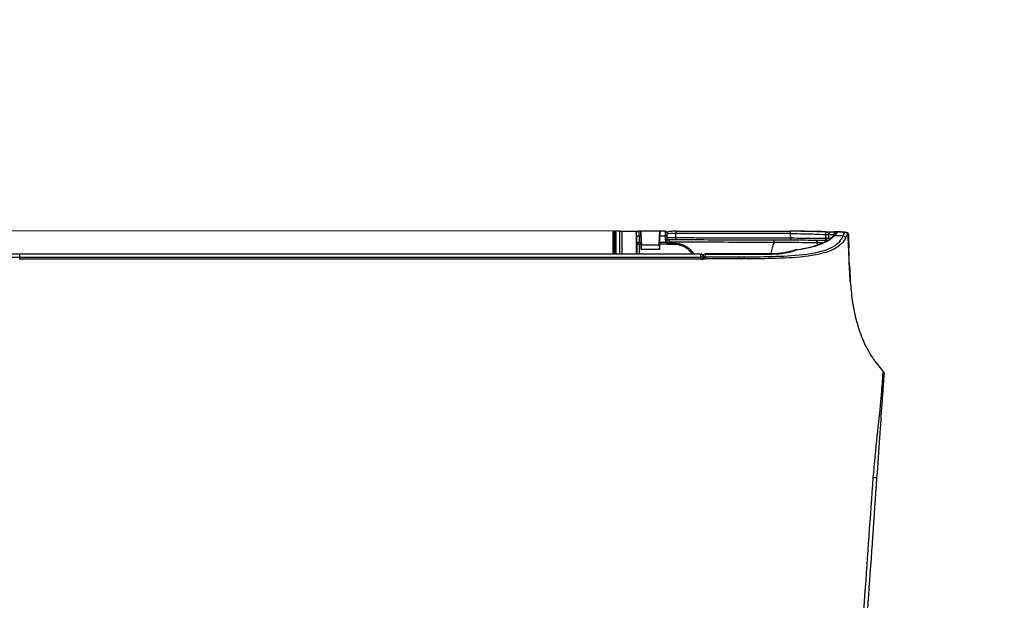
# Model space of a CAD drawing. Header units: millimetres. Extents: x -424979 to 718034, y -72486 to 344972.
# Tile 140 of 256: x 584565 to 585212, y 103203 to 103584. Entities that reach past the tile are written whole.
import ezdxf
from ezdxf import colors
from ezdxf.entities.mleader import LeaderData, LeaderLine
from ezdxf.math import Vec2, Vec3

# ---------------------------------------------------------------- set-up
doc = ezdxf.new("R2010")
doc.units = ezdxf.units.MM
doc.header["$MEASUREMENT"] = 0
doc.layers.add('IS_KLIM Opis_Średnice', color=7, linetype='Continuous', lineweight=9)
doc.layers.add('IS_KLIM_urządzenia', color=3, linetype='Continuous')

# ---------------------------------------------------------------- blocks, each defined once
blk = doc.blocks.new('G$CFEA986A8')
at = {"layer": 'IS_KLIM_urządzenia', "linetype": 'Continuous'}
for p, q in [((902.57, 201.14), (563.89, 201.26)), ((902.37, 200.15), (902.37, 200.94)), ((902.57, 201.14), (902.77, 201.14)), ((902.57, 201.14), (902.57, 200.15)), ((903.79, 201.14), (902.77, 201.14)), ((902.77, 200.15), (902.77, 201.14)), ((902.97, 200.94), (902.97, 200.15)), ((908.45, 201.14), (907.89, 201.14)), ((912.52, 201.14), (908.47, 201.14)), ((912.52, 201.14), (912.37, 198.14)), ((912.55, 201.14), (912.52, 201.14)), ((913.83, 201.14), (912.55, 201.14)), ((914.13, 200.84), (914.13, 199.99)), ((902.37, 196.17), (902.37, 200.15)), ((902.57, 200.15), (902.57, 196.17)), ((902.77, 200.15), (902.57, 200.15)), ((902.78, 196.17), (902.77, 200.15)), ((902.97, 200.15), (902.98, 196.17)), ((908.01, 200.14), (908.41, 200.14)), ((912.56, 198.77), (912.59, 200.14)), ((912.59, 200.14), (913.83, 200.14)), ((913.83, 199.19), (913.83, 200.14)), ((914.13, 199.99), (914.13, 199.04)), ((772.5, 196.17), (772.5, 196.12)), ((772.5, 195.46), (772.5, 196.12)), ((921.53, 196.12), (921.53, 196.17)), ((772.5, 195.01), (772.5, 195.46)), ((921.53, 195.01), (921.53, 195.46))]:
    blk.add_line(p, q, dxfattribs=at)
at = {"layer": 'IS_KLIM_urządzenia', "linetype": 'Continuous', "extrusion": (0, 0, -1)}
for centre, radius, start, end in [((-902.57, 200.94), 0.2, 0.06, 90), ((-902.77, 200.94), 0.2, 90, 179.94), ((-913.83, 200.84), 0.3, 90, 180), ((-949.35, 200.44), 0.5, 357.7297, 89), ((-914.63, 199.19), 0.8, 328.4419, 0), ((-914.63, 199.04), 0.5, 328.4419, 360), ((-949.38, 199.62), 0.5, 270.2, 357.9509)]:
    blk.add_arc(centre, radius, start, end, dxfattribs=at)
at = {"layer": 'IS_KLIM_urządzenia', "linetype": 'Continuous', "extrusion": (1.60164e-27, -6.12303e-17, -1)}
blk.add_arc((-921.53, 195.67), 0.5, 90, 180, dxfattribs=at)
at = {"layer": 'IS_KLIM_urządzenia', "linetype": 'Continuous'}
blk.add_arc((922.53, 195.67), 0.5, 90, 180, dxfattribs=at)
at = {"layer": 'IS_KLIM_urządzenia', "linetype": 'Continuous', "extrusion": (1.00954e-06, -2.82004e-16, 1)}
blk.add_arc((953.43, 198.1, 0), 0.5, 336.3033, 1.7827, dxfattribs=at)
at = {"layer": 'IS_KLIM_urządzenia', "linetype": 'Continuous'}
for centre, major_axis, ratio, start_param, end_param in [((907.89, 200.64), (0, -0.5), 0.996195, 3.141593, 4.711612), ((916.08, 200.61), (0, -0.5), 0.034873, 3.089201, 4.710644), ((941.09, 200.61), (0, -0.5), 0.034873, 3.089633, 4.710644), ((941.13, 200.61), (0, 0.5), 0.034873, 6.231234, 7.852245), ((949.95, 200.45), (0.009, -0.5), 0.86661, 3.141593, 4.730312), ((951.12, 200.47), (0.009, -0.5), 0.866632, 3.141593, 4.730968), ((951.61, 200.49), (-0.144, 0.479), 0.997743, 5.938151, 6.276421), ((953.13, 200.41), (0.026, 0.499), 0.9983, 4.780824, 6.283185), ((902.57, 200.15), (-0.2, 0), 0.005236, 4.712394, 6.283185), ((902.77, 200.15), (-0.2, 0), 0.005236, 3.141593, 4.712397), ((908.01, 199.89), (-0.499, -0.025), 0.499537, 4.687551, 6.182407), ((908.08, 198.46), (-0.499, -0.025), 0.499537, 4.687551, 6.182407), ((913.83, 199.99), (-0.3, 0), 0.500503, 3.141593, 4.742589), ((913.83, 199.04), (-0.3, 0), 0.500503, 3.141593, 4.742589), ((913.95, 198.62), (-0.256, -0.157), 0.454954, 3.141593, 4.474043), ((914.63, 199.71), (0.5, 0), 0.97477, 3.141593, 4.707041), ((914.65, 199.74), (-0.002, -0.5), 0.988846, 4.715581, 6.283185), ((914.63, 198.74), (0.5, 0), 0.003693, 3.75529, 4.703662), ((914.41, 198.27), (0.084, 0.288), 0.033955, 0, 1.578937), ((914.63, 198.24), (0, -0.3), 0.034873, 3.141593, 4.710644), ((915.73, 198.24), (0, -0.3), 0.034873, 3.141593, 4.710644), ((916.08, 199.73), (-0.002, -0.5), 0.034879, 4.710765, 6.283185), ((941.17, 199.65), (-0.002, -0.5), 0.034879, 4.710765, 6.283185), ((946.76, 198.64), (0.002, 0.49), 0.738248, 4.644813, 6.283185), ((949.98, 199.62), (-0.002, -0.5), 0.86639, 4.745476, 5.27577), ((950.87, 199.75), (-0.375, 0.331), 0.874767, 5.323694, 7.085331), ((952.71, 199.67), (-0.457, 0.203), 0.909388, 3.595277, 5.050644), ((908.08, 198.21), (-0.5, 0), 0.001724, 4.74727, 6.195919), ((921.53, 195.67), (-0.5, 0), 0.894842, 3.141593, 4.712389), ((922.53, 195.67), (0.5, 0), 0.910452, 1.566816, 3.141593), ((922.53, 195.67), (0, 0.5), 0.009623, 5.856747, 6.283185), ((937.19, 195.67), (0, 0.5), 0.010876, 5.85437, 6.283185), ((942.41, 196.53), (0.154, -0.476), 0.571177, 2.610999, 3.141593), ((942.41, 196.53), (-0.055, 0.497), 0.256635, 5.838948, 6.28321), ((921.53, 195.01), (-0.5, 0), 0.894842, 3.141593, 4.712389), ((921.53, 195.01), (-0.5, 0), 0.001524, 1.570796, 3.141593), ((922.53, 195.11), (0.5, 0), 0.910238, 1.566572, 3.141593), ((922.53, 195.11), (0.5, 0), 0.001837, 3.141593, 4.717362), ((922.53, 195.11), (0.001, 0.5), 0.004977, 4.710563, 5.856245)]:
    blk.add_ellipse(centre, major_axis=major_axis, ratio=ratio, start_param=start_param, end_param=end_param, dxfattribs=at)
at = {"layer": 'IS_KLIM_urządzenia', "linetype": 'Continuous', "extrusion": (0, 0, -1)}
for centre, major_axis, ratio, start_param, end_param in [((912.44, 199.14), (-0.11, -2), 0.052397, 3.13883, 4.18571), ((913.83, 199.14), (0, -2), 0.005231, 2.094713, 3.141593)]:
    blk.add_ellipse(centre, major_axis=major_axis, ratio=ratio, start_param=start_param, end_param=end_param, dxfattribs=at)
at = {"layer": 'IS_KLIM_urządzenia', "linetype": 'Continuous'}
for points, degree in [([(903.79, 201.14), (903.95, 201.14), (904.1, 201.14), (904.26, 201.14)], 3), ([(903.79, 196.17), (903.79, 197.83), (903.79, 199.49), (903.79, 201.14)], 3), ([(904.26, 201.14), (904.26, 199.49), (904.26, 197.83), (904.26, 196.17)], 3), ([(907.4, 200.64), (907.39, 200.64), (907.39, 200.64), (907.39, 200.64)], 3), ([(907.39, 200.64), (907.39, 199.15), (907.39, 197.66), (907.39, 196.17)], 3), ([(907.88, 201.14), (907.89, 201.14), (907.89, 201.14), (907.89, 201.14)], 3), ([(908.47, 201.14), (908.46, 201.14), (908.45, 201.14), (908.45, 201.14)], 3), ([(908.62, 198.14), (908.57, 199.14), (908.52, 200.14), (908.47, 201.14)], 3), ([(914.13, 200.54), (914.13, 200.36), (914.13, 200.17), (914.13, 199.99)], 3), ([(916.07, 199.74), (916.07, 200.03), (916.07, 200.32), (916.07, 200.62)], 3), ([(916.08, 201.11), (924.42, 201.11), (932.75, 201.11), (941.09, 201.11)], 3), ([(941.07, 200.62), (941.08, 200.62), (941.1, 200.62), (941.11, 200.62)], 3), ([(948.85, 200.42), (948.86, 200.19), (948.87, 199.97), (948.87, 199.74)], 3), ([(951.64, 200.99), (951.56, 200.97), (951.29, 200.69), (950.89, 200.21)], 3), ([(951.53, 200.98), (951.42, 200.97), (951.28, 200.97), (951.11, 200.97)], 3), ([(951.65, 200.98), (951.47, 200.97)], 1), ([(951.65, 200.99), (951.65, 200.99), (951.64, 200.99), (951.64, 200.99)], 3), ([(951.87, 200.98), (951.87, 200.98), (951.87, 200.98), (951.87, 200.98)], 3), ([(951.88, 200.98), (952.37, 200.96), (952.87, 200.93), (953.37, 200.9)], 3), ([(952.73, 200.13), (952.95, 200.65), (953.08, 200.92), (953.16, 200.91)], 3), ([(953.63, 200.42), (953.55, 200.42), (953.42, 200.17), (953.2, 199.67)], 3), ([(953.38, 200.9), (953.63, 200.89), (953.84, 200.67), (953.85, 200.42)], 3), ([(953.78, 200.42), (953.74, 200.42), (953.73, 200.42), (953.63, 200.42)], 3), ([(908.08, 198.71), (908.2, 198.7), (908.32, 198.69), (908.44, 198.69)], 3), ([(908.41, 200.14), (908.42, 199.66), (908.43, 199.17), (908.44, 198.69)], 3), ([(914.4, 198.27), (913.78, 198.27), (913.16, 198.27), (912.54, 198.27)], 3), ([(912.56, 198.77), (913.02, 198.77), (913.48, 198.77), (913.94, 198.77)], 3), ([(914.13, 198.74), (914.13, 198.82), (914.13, 198.91), (914.13, 198.98)], 3), ([(914.62, 198.24), (914.55, 198.24), (914.47, 198.25), (914.4, 198.27)], 3), ([(914.49, 198.56), (914.54, 198.54), (914.59, 198.54), (914.63, 198.54)], 3), ([(914.65, 199.24), (914.64, 199.24), (914.63, 199.24), (914.63, 199.23)], 3), ([(936.94, 196.3), (937.09, 197.09), (937.3, 197.88), (937.59, 198.66)], 3), ([(937.59, 198.66), (937.59, 198.66), (937.59, 198.66), (937.59, 198.66)], 3), ([(950.89, 200.21), (949.55, 198.7), (946.42, 197.44), (942.41, 196.99)], 3), ([(947, 198.6), (946.98, 198.42), (946.96, 198.23), (946.95, 198.04)], 3), ([(947.09, 198.59), (947.05, 198.6), (947.01, 198.6), (946.96, 198.61)], 3), ([(948.88, 199.6), (948.88, 199.6), (949.11, 199.6), (949.55, 199.6)], 3), ([(949.55, 199.6), (949.68, 199.6), (949.82, 199.6), (949.95, 199.6)], 3), ([(953.9, 198.93), (953.92, 198.4), (953.94, 197.87), (953.95, 197.34)], 3), ([(448.64, 196.29), (505.06, 196.29), (561.48, 196.29), (772.5, 196.17)], 3), ([(772.5, 196.17), (822.17, 196.17), (871.85, 196.17), (921.53, 196.17)], 3), ([(907.58, 196.17), (907.58, 196.85), (907.59, 197.53), (907.59, 198.21)], 3), ([(908.07, 198.21), (908.07, 197.53), (908.07, 196.85), (908.07, 196.17)], 3), ([(908.46, 198.19), (908.33, 198.19), (908.2, 198.2), (908.07, 198.21)], 3), ([(942.26, 197.01), (940.8, 196.54), (939.06, 196.17), (937.19, 196.17)], 3), ([(937.19, 196.13), (939.13, 196.13), (940.91, 196.5), (942.41, 196.99)], 3), ([(942.26, 197.01), (941.32, 196.71), (940.35, 196.47), (939.34, 196.33)], 3), ([(954.08, 193.57), (954.03, 194.82), (953.99, 196.07), (953.96, 197.32)], 3), ([(922.03, 195.11), (922.03, 195.29), (922.03, 195.48), (922.03, 195.67)], 3), ([(922.03, 195.1), (922.03, 195.07), (922.03, 195.04), (922.03, 195.01)], 3), ([(922.53, 195.56), (924.95, 195.55), (927.37, 195.55), (929.79, 195.53)], 3), ([(929.79, 195.08), (927.37, 195.09), (924.95, 195.1), (922.53, 195.1)], 3), ([(929.79, 195.53), (929.79, 195.45), (929.79, 195.27), (929.79, 195.08)], 3), ([(929.79, 195.53), (930.21, 195.53), (930.63, 195.53), (931.05, 195.53)], 3), ([(931.05, 195.07), (931.04, 195.07), (931.03, 195.07), (931.02, 195.07)], 3), ([(954.08, 193.57), (954.08, 193.49), (954.09, 193.42), (954.09, 193.34)], 3), ([(957.65, 175.95), (957.61, 176.03), (957.57, 176.11), (957.53, 176.2)], 3), ([(961.41, 170.57), (961.6, 170.37), (961.7, 170.09), (961.68, 169.81)], 3), ([(959.21, 147.27), (958, 130.15), (956.79, 113.02), (955.58, 95.9)], 3), ([(956.51, 95.85), (957.7, 112.97), (958.9, 130.09), (960.1, 147.21)], 3)]:
    blk.add_open_spline(points, degree=degree, dxfattribs=at)
for points, knots in [([(904.26, 201.14), (905.3, 201.14), (906.35, 201.14), (907.41, 201.14), (907.42, 201.14), (907.59, 201.14), (907.74, 201.14), (907.88, 201.14)], [0, 0, 0, 0, 0.863472, 0.863472, 0.877231, 0.877231, 1, 1, 1, 1]), ([(907.39, 200.64), (907.39, 200.7), (907.4, 200.75), (907.43, 200.86), (907.46, 200.91), (907.53, 201), (907.57, 201.04), (907.67, 201.09), (907.72, 201.12), (907.81, 201.14), (907.85, 201.14), (907.88, 201.14)], [0, 0, 0, 0, 0.21439, 0.21439, 0.428764, 0.428764, 0.643392, 0.643392, 0.858543, 0.858543, 1, 1, 1, 1]), ([(907.51, 199.89), (907.5, 200.05), (907.49, 200.2), (907.47, 200.42), (907.45, 200.5), (907.43, 200.61), (907.41, 200.64), (907.4, 200.64)], [0, 0, 0, 0, 0.353543, 0.353543, 0.676789, 0.676789, 1, 1, 1, 1]), ([(907.89, 201.14), (907.91, 201.14), (907.92, 201.1), (907.95, 200.95), (907.96, 200.84), (907.99, 200.55), (908, 200.35), (908.01, 200.14)], [0, 0, 0, 0, 0.323073, 0.323073, 0.646292, 0.646292, 1, 1, 1, 1]), ([(908.41, 200.14), (908.41, 200.33), (908.4, 200.51), (908.41, 200.8), (908.41, 200.92), (908.42, 201.09), (908.44, 201.14), (908.45, 201.14)], [0, 0, 0, 0, 0.320954, 0.320954, 0.641904, 0.641904, 1, 1, 1, 1]), ([(916.08, 201.11), (915.92, 201.11), (915.58, 201.11), (915.09, 201.1), (914.76, 201.08), (914.6, 201.05), (914.48, 201.03), (914.36, 200.97), (914.25, 200.87), (914.17, 200.73), (914.13, 200.61), (914.14, 200.54), (914.14, 200.54)], [0, 0, 0, 0, 0.161926, 0.367066, 0.579486, 0.703061, 0.770747, 0.816557, 0.869414, 0.929709, 0.994845, 1, 1, 1, 1]), ([(916.07, 200.62), (915.94, 200.62), (915.82, 200.61), (915.48, 200.61), (915.27, 200.61), (914.89, 200.6), (914.71, 200.59), (914.43, 200.58), (914.32, 200.57), (914.17, 200.56), (914.13, 200.55), (914.13, 200.54)], [0, 0, 0, 0, 0.119883, 0.119883, 0.339691, 0.339691, 0.55974, 0.55974, 0.779888, 0.779888, 1, 1, 1, 1]), ([(941.07, 200.62), (940.74, 200.62), (940.4, 200.62), (938.74, 200.62), (937.41, 200.62), (930.74, 200.62), (925.41, 200.62), (918.74, 200.62), (917.4, 200.62), (916.07, 200.62)], [0, 0, 0, 0, 0.039967, 0.039967, 0.199835, 0.199835, 0.839306, 0.839306, 1, 1, 1, 1]), ([(948.84, 201.02), (948.83, 201.02), (948.3, 201.03), (947.14, 201.07), (945.21, 201.1), (943.52, 201.11), (942.31, 201.11), (941.7, 201.11), (941.39, 201.11), (941.22, 201.11), (941.13, 201.11), (941.09, 201.11)], [0, 0, 0, 0, 0.004945, 0.253708, 0.502472, 0.751236, 0.875618, 0.937809, 0.968905, 0.984452, 1, 1, 1, 1]), ([(941.11, 200.62), (941.11, 200.6), (941.11, 200.58), (941.13, 200.26), (941.14, 199.95), (941.15, 199.65)], [0, 0, 0, 0, 0.050907, 0.050907, 1, 1, 1, 1]), ([(941.11, 200.62), (943.18, 200.61), (945.18, 200.56), (948.02, 200.45), (948.85, 200.42), (948.85, 200.42)], [0, 0, 0, 0, 0.5, 0.5, 1, 1, 1, 1]), ([(949.34, 200.94), (949.35, 200.94), (948.46, 200.96), (945.43, 201.07), (943.32, 201.12), (941.13, 201.11)], [0, 0, 0, 0, 0.5, 0.5, 1, 1, 1, 1]), ([(948.84, 201.02), (949.2, 201), (949.92, 200.98), (950.51, 200.96), (950.78, 200.96), (950.82, 200.96)], [0, 0, 0, 0, 0.463265, 0.920562, 1, 1, 1, 1]), ([(948.85, 200.42), (948.85, 200.42), (948.93, 200.42), (949.2, 200.42), (949.34, 200.43), (949.52, 200.43)], [0, 0, 0, 0, 0.594507, 0.594507, 1, 1, 1, 1]), ([(948.85, 200.42), (948.86, 200.2), (948.87, 199.99), (948.88, 199.72), (948.88, 199.66), (948.88, 199.6)], [0, 0, 0, 0, 0.787839, 0.787839, 1, 1, 1, 1]), ([(949.94, 200.95), (949.78, 200.94), (949.65, 200.94), (949.41, 200.94), (949.34, 200.94), (949.34, 200.94)], [0, 0, 0, 0, 0.405495, 0.405495, 1, 1, 1, 1]), ([(949.52, 200.43), (949.68, 200.43), (949.85, 200.44), (950.24, 200.44), (950.46, 200.45), (950.68, 200.45)], [0, 0, 0, 0, 0.427577, 0.427577, 1, 1, 1, 1]), ([(949.55, 199.6), (949.54, 199.67), (949.54, 199.74), (949.53, 200.01), (949.52, 200.22), (949.52, 200.43)], [0, 0, 0, 0, 0.242772, 0.242772, 1, 1, 1, 1]), ([(951.11, 200.97), (951.05, 200.97), (951, 200.97), (950.61, 200.96), (950.27, 200.95), (949.94, 200.95)], [0, 0, 0, 0, 0.140287, 0.140287, 1, 1, 1, 1]), ([(951.47, 200.97), (951.44, 200.96), (951.35, 200.93), (951.24, 200.85), (951.05, 200.69), (950.79, 200.42), (950.54, 200.13), (950.49, 200.07)], [0, 0, 0, 0, 0.055654, 0.152218, 0.398919, 0.883415, 1, 1, 1, 1]), ([(951.3, 200.97), (951.33, 200.97), (951.36, 200.97), (951.43, 200.97), (951.47, 200.97), (951.52, 200.97), (951.53, 200.98), (951.53, 200.98)], [0, 0, 0, 0, 0.196485, 0.196485, 0.598241, 0.598241, 1, 1, 1, 1]), ([(953.16, 200.91), (952.82, 200.93), (952.49, 200.95), (951.99, 200.98), (951.82, 200.98), (951.65, 200.99)], [0, 0, 0, 0, 0.665624, 0.665624, 1, 1, 1, 1]), ([(953.16, 200.91), (953.26, 200.91), (953.27, 200.91), (953.35, 200.9), (953.38, 200.9), (953.38, 200.9)], [0, 0, 0, 0, 0.500965, 0.500965, 1, 1, 1, 1]), ([(954.28, 189.89), (954.28, 189.89), (954.28, 189.9), (954.27, 190.02), (954.23, 190.6), (954.14, 191.94), (954.03, 194.22), (953.91, 197.18), (953.82, 199.32), (953.78, 200.42)], [0, 0, 0, 0, 0.003556, 0.013419, 0.063305, 0.179289, 0.407722, 0.697868, 1, 1, 1, 1]), ([(953.85, 200.42), (953.85, 200.42), (953.85, 200.42), (953.85, 200.42), (953.82, 200.42), (953.79, 200.42), (953.79, 200.42), (953.79, 200.42)], [0, 0, 0, 0, 0.184418, 0.184418, 0.99996, 0.99996, 1, 1, 1, 1]), ([(907.58, 198.46), (907.57, 198.71), (907.56, 198.96), (907.53, 199.44), (907.52, 199.66), (907.51, 199.89)], [0, 0, 0, 0, 0.522709, 0.522709, 1, 1, 1, 1]), ([(907.58, 198.46), (907.58, 198.45), (907.58, 198.45), (907.58, 198.41), (907.58, 198.37), (907.59, 198.3), (907.59, 198.25), (907.59, 198.21)], [0, 0, 0, 0, 0.085637, 0.085637, 0.50049, 0.50049, 1, 1, 1, 1]), ([(908.01, 200.14), (908.02, 199.85), (908.04, 199.56), (908.06, 199.09), (908.07, 198.9), (908.08, 198.71)], [0, 0, 0, 0, 0.604042, 0.604042, 1, 1, 1, 1]), ([(908.07, 198.21), (908.07, 198.21), (908.07, 198.22), (908.07, 198.3), (908.07, 198.39), (908.07, 198.54), (908.08, 198.61), (908.08, 198.68), (908.08, 198.7), (908.08, 198.71)], [0, 0, 0, 0, 0.016895, 0.016895, 0.500026, 0.500026, 0.914477, 0.914477, 1, 1, 1, 1]), ([(908.44, 198.69), (908.44, 198.59), (908.45, 198.48), (908.46, 198.31), (908.46, 198.25), (908.46, 198.19)], [0, 0, 0, 0, 0.648219, 0.648219, 1, 1, 1, 1]), ([(912.48, 197.14), (912.49, 197.48), (912.51, 197.81), (912.53, 198.18), (912.53, 198.23), (912.54, 198.27)], [0, 0, 0, 0, 0.885108, 0.885108, 1, 1, 1, 1]), ([(912.54, 198.27), (912.54, 198.38), (912.55, 198.5), (912.55, 198.66), (912.55, 198.72), (912.56, 198.77)], [0, 0, 0, 0, 0.645591, 0.645591, 1, 1, 1, 1]), ([(913.94, 198.77), (913.98, 198.69), (914.02, 198.61), (914.12, 198.47), (914.18, 198.41), (914.3, 198.32), (914.35, 198.29), (914.4, 198.27)], [0, 0, 0, 0, 0.40011, 0.40011, 0.760145, 0.760145, 1, 1, 1, 1]), ([(914.16, 199.74), (914.19, 199.74), (914.26, 199.74), (914.47, 199.74), (914.61, 199.74), (914.94, 199.74), (915.13, 199.74), (915.57, 199.74), (915.82, 199.74), (916.07, 199.74)], [0, 0, 0, 0, 0.243193, 0.243193, 0.486385, 0.486385, 0.729578, 0.729578, 1, 1, 1, 1]), ([(914.49, 198.56), (914.46, 198.57), (914.43, 198.58), (914.36, 198.62), (914.32, 198.65), (914.26, 198.7), (914.24, 198.73), (914.22, 198.76), (914.21, 198.77), (914.21, 198.78)], [0, 0, 0, 0, 0.256779, 0.256779, 0.615768, 0.615768, 0.927089, 0.927089, 1, 1, 1, 1]), ([(915.72, 198.24), (915.52, 198.24), (915.32, 198.24), (914.96, 198.24), (914.79, 198.24), (914.62, 198.24)], [0, 0, 0, 0, 0.545123, 0.545123, 1, 1, 1, 1]), ([(914.63, 199.23), (914.63, 199.21), (914.63, 199.19), (914.63, 199.13), (914.63, 199.09), (914.63, 199.01), (914.63, 198.96), (914.63, 198.85), (914.63, 198.8), (914.63, 198.74)], [0, 0, 0, 0, 0.251437, 0.251437, 0.502865, 0.502865, 0.754279, 0.754279, 1, 1, 1, 1]), ([(937.59, 198.66), (937.25, 198.66), (936.92, 198.66), (935.26, 198.67), (933.92, 198.67), (927.26, 198.7), (921.92, 198.72), (915.94, 198.74), (915.28, 198.74), (914.63, 198.74)], [0, 0, 0, 0, 0.043508, 0.043508, 0.217737, 0.217737, 0.914651, 0.914651, 1, 1, 1, 1]), ([(914.63, 198.54), (914.83, 198.54), (915.03, 198.54), (915.4, 198.54), (915.57, 198.54), (915.73, 198.54)], [0, 0, 0, 0, 0.545123, 0.545123, 1, 1, 1, 1]), ([(916.08, 199.23), (915.89, 199.24), (915.71, 199.24), (915.38, 199.24), (915.24, 199.24), (914.99, 199.24), (914.89, 199.24), (914.73, 199.24), (914.67, 199.24), (914.65, 199.24)], [0, 0, 0, 0, 0.270422, 0.270422, 0.513615, 0.513615, 0.756808, 0.756808, 1, 1, 1, 1]), ([(919.6, 196.19), (919.44, 196.43), (919.25, 196.66), (918.18, 197.73), (916.97, 198.24), (915.72, 198.24)], [0, 0, 0, 0, 0.192531, 0.192531, 1, 1, 1, 1]), ([(915.73, 198.54), (917.05, 198.54), (918.35, 198), (919.54, 196.8), (919.78, 196.5), (919.98, 196.17)], [0, 0, 0, 0, 0.772238, 0.772238, 1, 1, 1, 1]), ([(916.07, 199.74), (916.4, 199.73), (916.73, 199.73), (918.4, 199.73), (919.73, 199.72), (926.39, 199.7), (931.72, 199.68), (938.42, 199.66), (939.78, 199.65), (941.15, 199.65)], [0, 0, 0, 0, 0.039838, 0.039838, 0.199192, 0.199192, 0.836607, 0.836607, 1, 1, 1, 1]), ([(941.17, 199.15), (940.83, 199.15), (940.5, 199.15), (938.83, 199.16), (937.5, 199.16), (930.84, 199.18), (925.51, 199.2), (918.81, 199.22), (917.45, 199.23), (916.08, 199.23)], [0, 0, 0, 0, 0.039838, 0.039838, 0.199192, 0.199192, 0.836607, 0.836607, 1, 1, 1, 1]), ([(931.05, 195.53), (933.36, 195.52), (935.66, 195.57), (940.26, 195.7), (942.58, 195.82), (946.89, 196.44), (948.95, 196.94), (951.65, 198.37), (952.34, 199.25), (952.73, 200.13)], [0, 0, 0, 0, 0.25, 0.25, 0.5, 0.5, 0.75, 0.75, 1, 1, 1, 1]), ([(953.2, 199.67), (952.8, 198.78), (952.09, 197.91), (949.34, 196.5), (947.25, 196), (942.85, 195.37), (940.48, 195.24), (935.77, 195.12), (933.41, 195.07), (931.05, 195.07)], [0, 0, 0, 0, 0.25, 0.25, 0.5, 0.5, 0.75, 0.75, 1, 1, 1, 1]), ([(937.59, 198.66), (937.59, 198.72), (937.59, 198.77), (937.59, 198.88), (937.59, 198.93), (937.59, 199.02), (937.58, 199.05), (937.58, 199.11), (937.58, 199.14), (937.58, 199.15), (937.58, 199.16), (937.58, 199.16), (937.58, 199.16), (937.58, 199.16)], [0, 0, 0, 0, 0.215384, 0.215384, 0.430768, 0.430768, 0.646164, 0.646164, 0.861588, 0.861588, 0.968092, 0.968092, 1, 1, 1, 1]), ([(947, 198.61), (945.56, 198.61), (943.97, 198.62), (940.8, 198.64), (939.2, 198.65), (937.59, 198.66)], [0, 0, 0, 0, 0.5, 0.5, 1, 1, 1, 1]), ([(941.15, 199.65), (943.21, 199.64), (945.21, 199.62), (948.05, 199.61), (948.88, 199.6), (948.88, 199.6)], [0, 0, 0, 0, 0.5, 0.5, 1, 1, 1, 1]), ([(948.92, 199.12), (948.52, 199.12), (947.86, 199.12), (945.48, 199.13), (943.36, 199.14), (941.17, 199.15)], [0, 0, 0, 0, 0.365319, 0.365319, 1, 1, 1, 1]), ([(950.4, 200.02), (950.34, 199.94), (950.05, 199.6), (949.22, 199.02), (947.89, 198.34), (946.25, 197.76), (944.39, 197.32), (942.98, 197.08), (942.2, 197.02), (942.12, 197.01)], [0, 0, 0, 0, 0.063833, 0.253259, 0.439583, 0.622959, 0.803555, 0.981106, 1, 1, 1, 1]), ([(946.96, 198.61), (946.96, 198.63), (946.96, 198.65), (946.96, 198.69), (946.95, 198.71), (946.95, 198.77), (946.94, 198.81), (946.93, 198.9), (946.91, 198.95), (946.88, 199.03), (946.86, 199.06), (946.82, 199.11), (946.8, 199.12), (946.77, 199.13), (946.77, 199.13), (946.76, 199.13)], [0, 0, 0, 0, 0.079375, 0.079375, 0.152142, 0.152142, 0.308093, 0.308093, 0.533795, 0.533795, 0.744603, 0.744603, 0.955402, 0.955402, 1, 1, 1, 1]), ([(947.12, 198.6), (947.11, 198.6), (947.11, 198.6), (947.1, 198.6), (947.1, 198.6), (947.09, 198.6), (947.09, 198.6), (947.09, 198.6), (947.09, 198.6), (947.09, 198.59), (947.09, 198.59), (947.09, 198.59), (947.09, 198.59), (947.09, 198.59)], [0, 0, 0, 0, 0.615634, 0.615634, 0.835116, 0.835116, 0.937229, 0.937229, 0.970666, 0.970666, 0.991316, 0.991316, 1, 1, 1, 1]), ([(948.34, 198.61), (948.2, 198.61), (948.06, 198.61), (947.67, 198.6), (947.43, 198.6), (947.12, 198.6)], [0, 0, 0, 0, 0.367139, 0.367139, 1, 1, 1, 1]), ([(948.9, 198.92), (948.9, 199.03), (948.9, 199.14), (948.89, 199.41), (948.88, 199.57), (948.87, 199.78), (948.87, 199.84), (948.87, 199.9)], [0, 0, 0, 0, 0.306223, 0.306223, 0.782025, 0.782025, 1, 1, 1, 1]), ([(948.87, 199.88), (948.87, 199.82), (948.87, 199.77), (948.88, 199.57), (948.89, 199.41), (948.9, 199.14), (948.9, 199.03), (948.9, 198.92)], [0, 0, 0, 0, 0.200661, 0.200661, 0.688787, 0.688787, 1, 1, 1, 1]), ([(948.9, 198.9), (948.9, 198.95), (948.9, 199), (948.89, 199.17), (948.89, 199.28), (948.88, 199.46), (948.88, 199.53), (948.88, 199.59), (948.88, 199.6), (948.88, 199.6)], [0, 0, 0, 0, 0.111069, 0.111069, 0.444253, 0.444253, 0.778253, 0.778253, 1, 1, 1, 1]), ([(948.89, 199.29), (948.89, 199.28), (948.89, 199.28), (948.89, 199.17), (948.9, 199.05), (948.9, 198.92)], [0, 0, 0, 0, 0.062899, 0.062899, 1, 1, 1, 1]), ([(950.89, 200.21), (951.29, 200.19), (951.68, 200.18), (952.3, 200.15), (952.51, 200.14), (952.73, 200.13)], [0, 0, 0, 0, 0.64643, 0.64643, 1, 1, 1, 1]), ([(953.85, 200.35), (953.85, 200.35), (953.85, 200.34), (953.85, 200.28), (953.86, 200.2), (953.87, 199.99), (953.87, 199.86), (953.88, 199.58), (953.89, 199.42), (953.9, 199.15), (953.9, 199.04), (953.9, 198.93)], [0, 0, 0, 0, 0.028642, 0.028642, 0.295178, 0.295178, 0.560807, 0.560807, 0.826045, 0.826045, 1, 1, 1, 1]), ([(921.53, 196.12), (921.36, 196.12), (921.19, 196.12), (919.69, 196.12), (918.36, 196.12), (911.69, 196.12), (906.36, 196.12), (879.69, 196.12), (858.36, 196.12), (815.52, 196.12), (794.01, 196.12), (772.5, 196.12)], [0, 0, 0, 0, 0.003355, 0.003355, 0.030195, 0.030195, 0.137556, 0.137556, 0.566999, 0.566999, 1, 1, 1, 1]), ([(908.46, 198.19), (908.46, 198.17), (908.46, 198.16), (908.48, 197.81), (908.5, 197.48), (908.52, 197.14)], [0, 0, 0, 0, 0.042191, 0.042191, 1, 1, 1, 1]), ([(908.52, 197.14), (908.51, 197.26), (908.51, 197.37), (908.5, 197.58), (908.5, 197.68), (908.49, 197.86), (908.49, 197.93), (908.5, 198.05), (908.5, 198.09), (908.51, 198.13), (908.51, 198.14), (908.52, 198.14)], [0, 0, 0, 0, 0.215427, 0.215427, 0.43087, 0.43087, 0.646084, 0.646084, 0.860997, 0.860997, 1, 1, 1, 1]), ([(908.52, 198.14), (909.18, 198.14), (909.85, 198.14), (910.52, 198.14), (910.53, 198.14), (911.18, 198.14), (911.83, 198.14), (912.48, 198.14)], [0, 0, 0, 0, 0.504617, 0.504617, 0.508808, 0.508808, 1, 1, 1, 1]), ([(912.48, 197.14), (911.81, 197.14), (911.14, 197.14), (909.82, 197.14), (909.17, 197.14), (908.52, 197.14)], [0, 0, 0, 0, 0.504597, 0.504597, 1, 1, 1, 1]), ([(912.48, 198.14), (912.48, 198.14), (912.49, 198.12), (912.5, 198.05), (912.5, 197.99), (912.5, 197.85), (912.5, 197.77), (912.5, 197.58), (912.49, 197.47), (912.48, 197.29), (912.48, 197.22), (912.48, 197.14)], [0, 0, 0, 0, 0.215444, 0.215444, 0.430943, 0.430943, 0.645652, 0.645652, 0.859614, 0.859614, 1, 1, 1, 1]), ([(921.53, 195.46), (921.53, 195.61), (921.53, 195.76), (921.53, 195.98), (921.53, 196.05), (921.53, 196.12)], [0, 0, 0, 0, 0.674854, 0.674854, 1, 1, 1, 1]), ([(937.19, 196.17), (933.26, 196.17), (929.32, 196.17), (924.43, 196.17), (923.48, 196.17), (922.53, 196.17)], [0, 0, 0, 0, 0.804889, 0.804889, 1, 1, 1, 1]), ([(922.53, 196.13), (922.53, 195.99), (922.53, 195.85), (922.53, 195.66), (922.53, 195.61), (922.53, 195.56)], [0, 0, 0, 0, 0.728288, 0.728288, 1, 1, 1, 1]), ([(922.53, 196.13), (922.69, 196.13), (922.86, 196.13), (924.36, 196.13), (925.69, 196.13), (930.41, 196.13), (933.8, 196.13), (937.19, 196.13)], [0, 0, 0, 0, 0.033958, 0.033958, 0.30672, 0.30672, 1, 1, 1, 1]), ([(953.96, 197.32), (953.96, 197.33), (953.96, 197.35), (953.95, 197.46), (953.95, 197.55), (953.94, 197.71), (953.94, 197.79), (953.94, 197.89), (953.94, 197.92), (953.94, 197.94)], [0, 0, 0, 0, 0.073533, 0.073533, 0.446951, 0.446951, 0.819136, 0.819136, 1, 1, 1, 1]), ([(953.96, 197.32), (953.96, 197.33), (953.96, 197.35), (953.95, 197.46), (953.95, 197.55), (953.94, 197.71), (953.94, 197.79), (953.94, 197.89), (953.94, 197.92), (953.94, 197.94)], [0, 0, 0, 0, 0.073549, 0.073549, 0.446953, 0.446953, 0.819124, 0.819124, 1, 1, 1, 1]), ([(953.96, 197.32), (953.96, 197.33), (953.96, 197.35), (953.95, 197.46), (953.95, 197.55), (953.94, 197.71), (953.94, 197.79), (953.94, 197.89), (953.94, 197.92), (953.94, 197.94)], [0, 0, 0, 0, 0.07355, 0.07355, 0.446954, 0.446954, 0.819125, 0.819125, 1, 1, 1, 1]), ([(448.64, 195.58), (499.41, 195.58), (550.18, 195.58), (761.2, 195.46), (766.85, 195.46), (772.5, 195.46)], [0, 0, 0, 0, 0.899861, 0.899861, 1, 1, 1, 1]), ([(772.5, 195.46), (778.46, 195.46), (784.43, 195.46), (834.1, 195.46), (877.81, 195.46), (921.53, 195.46)], [0, 0, 0, 0, 0.120088, 0.120088, 1, 1, 1, 1]), ([(917.32, 195.01), (917.22, 195.01), (917.12, 195.01), (911.69, 195.01), (906.36, 195.01), (879.69, 195.01), (858.36, 195.01), (815.52, 195.01), (794.01, 195.01), (772.5, 195.01)], [0, 0, 0, 0, 0.002026, 0.002026, 0.112505, 0.112505, 0.554422, 0.554422, 1, 1, 1, 1]), ([(921.53, 195.01), (921.36, 195.01), (921.19, 195.01), (919.79, 195.01), (918.56, 195.01), (917.32, 195.01)], [0, 0, 0, 0, 0.118862, 0.118862, 1, 1, 1, 1]), ([(931.02, 195.07), (930.61, 195.07), (930.2, 195.07), (929.79, 195.08), (929.79, 195.08), (929.79, 195.08)], [0, 0, 0, 0, 0.999951, 0.999951, 1, 1, 1, 1]), ([(931.05, 195.53), (931.05, 195.5), (931.05, 195.46), (931.05, 195.41), (931.05, 195.4), (931.05, 195.34), (931.05, 195.29), (931.05, 195.19), (931.05, 195.13), (931.05, 195.07)], [0, 0, 0, 0, 0.339646, 0.339646, 0.410746, 0.410746, 0.705373, 0.705373, 1, 1, 1, 1]), ([(954.08, 193.57), (954.09, 193.47), (954.15, 191.99), (954.3, 189.13), (954.78, 185.02), (955.5, 181.64), (956.33, 179), (957.09, 177.07), (958, 175.22), (959.36, 172.98), (960.56, 171.47), (961.41, 170.57)], [0, 0, 0, 0, 0.012305, 0.179842, 0.347379, 0.514916, 0.598685, 0.682453, 0.766222, 0.84999, 1, 1, 1, 1]), ([(961.41, 170.57), (961.41, 170.57), (961.37, 169.97), (961.19, 167.65), (961.06, 165.95), (960.67, 161.68), (960.4, 159.11), (959.8, 153.41), (959.5, 150.38), (959.21, 147.27)], [0, 0, 0, 0, 0.250123, 0.250123, 0.500082, 0.500082, 0.750041, 0.750041, 1, 1, 1, 1]), ([(960.1, 147.21), (960.31, 150.21), (960.51, 153.15), (960.9, 158.69), (961.08, 161.2), (961.37, 165.35), (961.48, 167), (961.64, 169.24), (961.68, 169.81), (961.68, 169.81)], [0, 0, 0, 0, 0.25, 0.25, 0.5, 0.5, 0.75, 0.75, 1, 1, 1, 1]), ([(959.21, 147.27), (959.32, 147.27), (959.43, 147.26), (959.63, 147.24), (959.72, 147.24), (959.88, 147.23), (959.95, 147.22), (960.04, 147.21), (960.07, 147.21), (960.09, 147.21), (960.1, 147.21), (960.1, 147.21)], [0, 0, 0, 0, 0.230435, 0.230435, 0.460869, 0.460869, 0.691304, 0.691304, 0.881057, 0.881057, 1, 1, 1, 1]), ([(959.21, 147.27), (959.21, 147.27), (959.21, 147.27), (959.21, 147.27), (959.21, 147.27), (959.21, 147.27)], [0, 0, 0, 0, 0.629495, 0.629495, 1, 1, 1, 1])]:
    blk.add_open_spline(points, degree=3, knots=knots, dxfattribs=at)

msp = doc.modelspace()

# ---------------------------------------------------------------- leaders
at = {"layer": 'IS_KLIM Opis_Średnice', "ltscale": 30}
ml = msp.add_multileader_mtext('Standard', dxfattribs=at)
ml.set_content('{\\fArial|b0|i0|c238|p0;\\C7;Typ: Jednostka wewnętrzna \\P\\P\\pi0,l2.25,a0.5,sm1,q*;\\H0.916667x;\\C256;- moc chłodnicza z tabelą poniżej (płynna regulacja),\\P- spręż 0-90Pa, fabryczna nastawa 25Pa,\\P- min. cztery biegi, maksymalne ciśnienie akustyczne na \\A1;poszcz. biegach: 25/26/27/28 dB(A)\\P\\pi2.25,l0;- zasilanie z agregatu, sterownik przewodowy.', color=256)
ml.set_leader_properties()
ml.build(insert=Vec2(0, 0))
ml.multileader.update_dxf_attribs({"text_left_attachment_type": 6, "text_right_attachment_type": 6, "dogleg_length": 0.36, "arrow_head_size": 12})
ctx = ml.context
ctx.base_point, ctx.char_height, ctx.arrow_head_size, ctx.landing_gap_size, ctx.plane_origin = Vec3(568405.79, 102522.75), 600, 12, 6, Vec3(580244.51, 99010.35)
ctx.left_attachment, ctx.right_attachment = 6, 6
notes = []
notes.append((ctx, [(0, (1, 1, 0), (599841.67, 102522.75), (-1, 0), 1.08, [(0, [(599831.67, 102522.75)], 256, [])])]))
ctx.mtext.insert, ctx.mtext.width, ctx.mtext.defined_height, ctx.mtext.flow_direction = Vec3(568411.79, 103284.44), 35493.6234, 5800, 5
ctx.mtext.has_bg_fill, ctx.mtext.bg_color, ctx.mtext.bg_scale_factor, ctx.mtext.bg_transparency, ctx.mtext.use_window_bg_color = 1, -939524096, 1.5, 0, 1
for ctx, leaders in notes:
    for number, flags, end, landing, length, lines in leaders:
        leader = LeaderData()
        leader.index, (leader.has_last_leader_line, leader.has_dogleg_vector, leader.attachment_direction) = number, flags
        leader.last_leader_point, leader.dogleg_vector, leader.dogleg_length = Vec3(end), Vec3(landing), length
        for number, points, colour, breaks in lines:
            line = LeaderLine()
            line.index, line.vertices, line.color, line.breaks = number, Vec3.list(points), colors.encode_raw_color(colour), breaks
            leader.lines.append(line)
        ctx.leaders.append(leader)

# ---------------------------------------------------------------- next in the draw order: block references
at = {"layer": 'IS_KLIM_urządzenia', "xscale": 3, "yscale": 3, "zscale": 3, "rotation": 360}
msp.add_blockref('G$CFEA986A8', (582247.72, 102842.22), dxfattribs=at)

doc.saveas('drawing.dxf')
